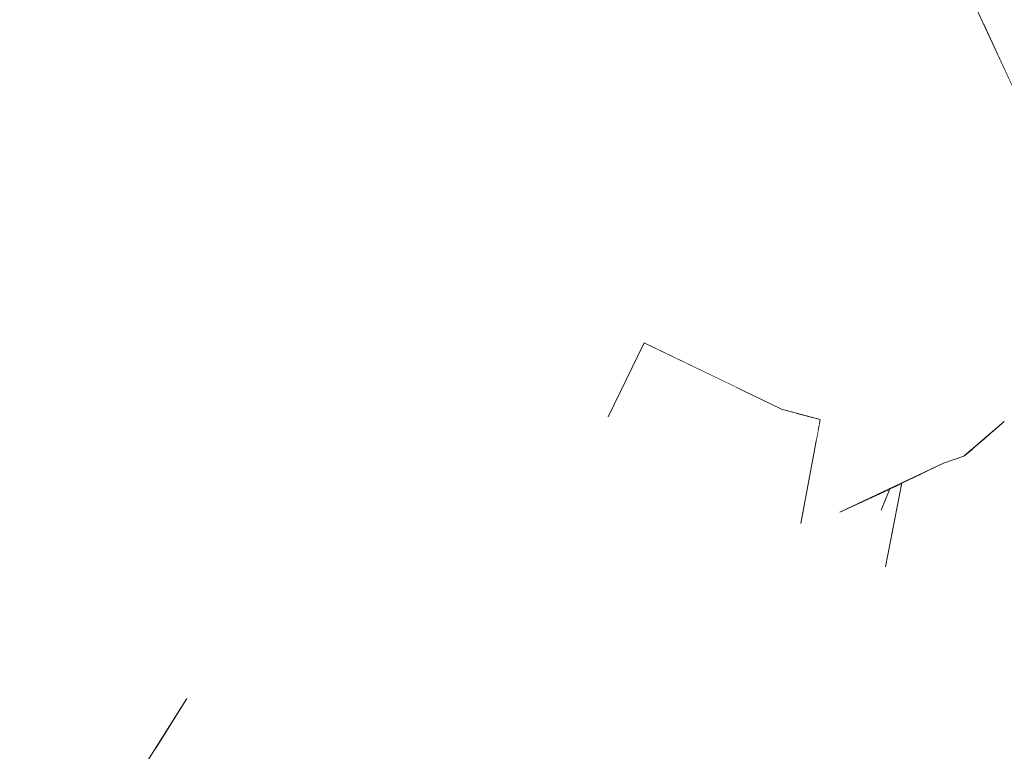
# Model space of a CAD drawing. Header units: millimetres. Extents: x 90539 to 127778, y -34922 to 14506.
# Tile 145 of 256: x 111012 to 111059, y 1163 to 1198. Entities that reach past the tile are written whole.
import ezdxf

# ---------------------------------------------------------------- set-up
doc = ezdxf.new("R2010")
doc.units = ezdxf.units.MM
doc.header["$MEASUREMENT"] = 0
doc.linetypes.add('Wipeout_Contour', pattern=[1000, 0, -1000])
for name, color, linetype in [('Nowe_A-Niepełnosprawni', 7, 'Continuous'), ('Nowe_A-Wymiary-Zewnętrzne', 7, 'Continuous'), ('Nowe_A-Ściany-Działowe', 7, 'Continuous')]:
    doc.layers.add(name, color=color, linetype=linetype)
doc.layers.add('Nowe_A-Niepełnosprawni_Nr_pióra__4', color=7, linetype='Continuous', lineweight=13)
doc.layers.add('Nowe_A-Wymiary-Zewnętrzne_Nr_pióra__46', color=5, linetype='Continuous', lineweight=15)
doc.layers.add('Nowe_A-Wymiary-Zewnętrzne_Nr_pióra__45', color=7, linetype='Continuous', lineweight=15, true_color=0x40a5ff)
doc.layers.add('Nowe_A-Wymiary-Zewnętrzne_Nr_pióra__85', color=7, linetype='Continuous', lineweight=13, true_color=0x80c2ff)
doc.styles.add('STYL_AUTOMATYCZNY_2', font='arial.ttf')
doc.dimstyles.new('STYL_AUTOMATYCZNY__1', dxfattribs={"dimtxt": 125, "dimasz": 47.5, "dimexe": 0.18, "dimexo": 20, "dimgap": 0, "dimtad": 1, "dimdec": 1, "dimlfac": 0.1, "dimzin": 0, "dimdsep": 46, "dimtxsty": 'STYL_AUTOMATYCZNY_2', "dimblk": 'ARROWHEAD_11', "dimblk1": 'ARROWHEAD_11', "dimblk2": 'ARROWHEAD_11', "dimcen": 0.09, "dimclrd": 256, "dimclre": 256, "dimclrt": 5, "dimadec": 1, "dimazin": 0, "dimtfac": 1, "dimtdec": 4, "dimtmove": 0, "dimatfit": 3, "dimfxl": 0, "dimtolj": 1, "dimtzin": 0, "dimarcsym": 0})

# ---------------------------------------------------------------- blocks, each defined once
blk = doc.blocks.new('ElemPrzekroju_23')
at = {"color": 254, "linetype": 'Wipeout_Contour', "lineweight": 0, "ltscale": 333145.52398}
blk.add_wipeout([(111050.706, 1193.05), (111037.532, 1206.73), (111037.433, 1192.12)], dxfattribs=at).dxf.layer = 'Nowe_A-Niepełnosprawni'
at = {"color": 254, "linetype": 'Wipeout_Contour', "lineweight": 0, "ltscale": 333099.589841}
blk.add_wipeout([(111032.427, 1205.82), (111016.687, 1198.23), (111031.501, 1192.48)], dxfattribs=at).dxf.layer = 'Nowe_A-Niepełnosprawni'
at = {"color": 254, "linetype": 'Wipeout_Contour', "lineweight": 0, "ltscale": 333204.528115}
blk.add_wipeout([(111066.283, 1200.42), (111058.47, 1198.035), (111060.112, 1194.486)], dxfattribs=at).dxf.layer = 'Nowe_A-Niepełnosprawni'
at = {"color": 254, "linetype": 'Wipeout_Contour', "lineweight": 0, "ltscale": 333160.406596}
blk.add_wipeout([(111043.479, 1186.62), (111049.68, 1180.22), (111048.62, 1186.6)], dxfattribs=at).dxf.layer = 'Nowe_A-Niepełnosprawni'
at = {"color": 254, "linetype": 'Wipeout_Contour', "lineweight": 0, "ltscale": 333199.338541}
blk.add_wipeout([(111058.215, 1185.55), (111060.909, 1180.48), (111061.581, 1185.49)], dxfattribs=at).dxf.layer = 'Nowe_A-Niepełnosprawni'
at = {"color": 254, "linetype": 'Wipeout_Contour', "lineweight": 0, "ltscale": 333073.430821}
blk.add_wipeout([(111008.852, 1167.92), (111019.805, 1165.29), (111026.339, 1183.32)], dxfattribs=at).dxf.layer = 'Nowe_A-Niepełnosprawni'
at = {"color": 254, "linetype": 'Wipeout_Contour', "lineweight": 0, "ltscale": 333120.912684}
blk.add_wipeout([(111034.52, 1183.16), (111027.541, 1162.72), (111040.248, 1178.96)], dxfattribs=at).dxf.layer = 'Nowe_A-Niepełnosprawni'
at = {"color": 254, "linetype": 'Wipeout_Contour', "lineweight": 0, "ltscale": 333163.143871}
blk.add_wipeout([(111044.83, 1177.86), (111049.61, 1173.78), (111050.367, 1177.844)], dxfattribs=at).dxf.layer = 'Nowe_A-Niepełnosprawni'
at = {"color": 254, "linetype": 'Wipeout_Contour', "lineweight": 0, "ltscale": 444246.107054}
blk.add_wipeout([(111054.513, 1175.744), (111053.718, 1171.67), (111057.551, 1160.89), (111055.219, 1176.078)], dxfattribs=at).dxf.layer = 'Nowe_A-Niepełnosprawni'
at = {"color": 254, "linetype": 'Wipeout_Contour', "lineweight": 0, "ltscale": 333153.366126}
blk.add_wipeout([(111041.11, 1162.27), (111047.432, 1161.89), (111046.937, 1168.97)], dxfattribs=at).dxf.layer = 'Nowe_A-Niepełnosprawni'
at = {"color": 254, "linetype": 'Wipeout_Contour', "lineweight": 0, "ltscale": 555328.164753}
blk.add_wipeout([(111055.989, 1204.581), (111057.756, 1199.58), (111058.47, 1198.035), (111066.283, 1200.42), (111056.073, 1207)], dxfattribs=at).dxf.layer = 'Nowe_A-Niepełnosprawni'
at = {"color": 254, "linetype": 'Wipeout_Contour', "lineweight": 0, "ltscale": 333119.794977}
blk.add_wipeout([(111032.427, 1205.82), (111031.501, 1192.48), (111036.168, 1196.75)], dxfattribs=at).dxf.layer = 'Nowe_A-Niepełnosprawni'
at = {"color": 254, "linetype": 'Wipeout_Contour', "lineweight": 0, "ltscale": 333156.164524}
blk.add_wipeout([(111050.706, 1193.05), (111040.559, 1188.9), (111045.77, 1189.77)], dxfattribs=at).dxf.layer = 'Nowe_A-Niepełnosprawni'
at = {"color": 254, "linetype": 'Wipeout_Contour', "lineweight": 0, "ltscale": 333135.110779}
blk.add_wipeout([(111040.248, 1178.96), (111041.768, 1182.76), (111034.52, 1183.16)], dxfattribs=at).dxf.layer = 'Nowe_A-Niepełnosprawni'
at = {"color": 254, "linetype": 'Wipeout_Contour', "lineweight": 0, "ltscale": 333023.836711}
blk.add_wipeout([(111014.247, 1180.69), (110990.199, 1165.83), (111000.749, 1171.42)], dxfattribs=at).dxf.layer = 'Nowe_A-Niepełnosprawni'
at = {"color": 254, "linetype": 'Wipeout_Contour', "lineweight": 0, "ltscale": 333186.085593}
blk.add_wipeout([(111051.505, 1174.32), (111056.532, 1176.7), (111059.481, 1178.72)], dxfattribs=at).dxf.layer = 'Nowe_A-Niepełnosprawni'
at = {"color": 254, "linetype": 'Wipeout_Contour', "lineweight": 0, "ltscale": 333185.273835}
blk.add_wipeout([(111055.705, 1161.65), (111057.551, 1160.89), (111053.718, 1171.67)], dxfattribs=at).dxf.layer = 'Nowe_A-Niepełnosprawni'
at = {"color": 254, "linetype": 'Wipeout_Contour', "lineweight": 0, "ltscale": 333167.729292}
blk.add_wipeout([(111051.165, 1159.47), (111051.66, 1168.88), (111046.937, 1168.97)], dxfattribs=at).dxf.layer = 'Nowe_A-Niepełnosprawni'
at = {"color": 254, "linetype": 'Wipeout_Contour', "lineweight": 0, "ltscale": 444121.708427}
blk.add_wipeout([(111018.055, 1162.525), (111033.198, 1158.06), (111027.541, 1162.72), (111018.24, 1162.817)], dxfattribs=at).dxf.layer = 'Nowe_A-Niepełnosprawni'
at = {"color": 254, "linetype": 'Wipeout_Contour', "lineweight": 0, "ltscale": 333088.498515}
blk.add_wipeout([(111033.495, 1186.31), (111016.687, 1198.23), (111018.787, 1187.93)], dxfattribs=at).dxf.layer = 'Nowe_A-Niepełnosprawni'
at = {"color": 254, "linetype": 'Wipeout_Contour', "lineweight": 0, "ltscale": 333148.13758}
blk.add_wipeout([(111037.433, 1192.12), (111040.559, 1188.9), (111050.706, 1193.05)], dxfattribs=at).dxf.layer = 'Nowe_A-Niepełnosprawni'
at = {"color": 254, "linetype": 'Wipeout_Contour', "lineweight": 0, "ltscale": 333099.450017}
blk.add_wipeout([(111019.805, 1165.29), (111034.52, 1183.16), (111026.339, 1183.32)], dxfattribs=at).dxf.layer = 'Nowe_A-Niepełnosprawni'
at = {"color": 254, "linetype": 'Wipeout_Contour', "lineweight": 0, "ltscale": 333142.508785}
blk.add_wipeout([(111040.248, 1178.96), (111042.001, 1182.55), (111041.768, 1182.76)], dxfattribs=at).dxf.layer = 'Nowe_A-Niepełnosprawni'
at = {"color": 254, "linetype": 'Wipeout_Contour', "lineweight": 0, "ltscale": 333178.965942}
blk.add_wipeout([(111055.535, 1178.82), (111055.408, 1182.36), (111049.68, 1180.22)], dxfattribs=at).dxf.layer = 'Nowe_A-Niepełnosprawni'
at = {"color": 254, "linetype": 'Wipeout_Contour', "lineweight": 0, "ltscale": 444255.08398}
blk.add_wipeout([(111055.447, 1176.186), (111058.293, 1162.77), (111059.962, 1170.35), (111056.532, 1176.7)], dxfattribs=at).dxf.layer = 'Nowe_A-Niepełnosprawni'
at = {"color": 254, "linetype": 'Wipeout_Contour', "lineweight": 0, "ltscale": 333125.452381}
blk.add_wipeout([(111037.532, 1206.73), (111032.427, 1205.82), (111036.168, 1196.75)], dxfattribs=at).dxf.layer = 'Nowe_A-Niepełnosprawni'
at = {"color": 254, "linetype": 'Wipeout_Contour', "lineweight": 0, "ltscale": 333061.738953}
blk.add_wipeout([(111008.449, 1185.55), (111018.787, 1187.93), (111015.605, 1192.63)], dxfattribs=at).dxf.layer = 'Nowe_A-Niepełnosprawni'
at = {"color": 254, "linetype": 'Wipeout_Contour', "lineweight": 0, "ltscale": 333132.118386}
blk.add_wipeout([(111037.433, 1192.12), (111034.944, 1189.04), (111040.559, 1188.9)], dxfattribs=at).dxf.layer = 'Nowe_A-Niepełnosprawni'
at = {"color": 254, "linetype": 'Wipeout_Contour', "lineweight": 0, "ltscale": 777471.014341}
blk.add_wipeout([(111059.481, 1178.72), (111058.55, 1177.926), (111059.962, 1170.35), (111064.657, 1186.37), (111062.431, 1184.743), (111061.616, 1180.67), (111059.659, 1178.939)], dxfattribs=at).dxf.layer = 'Nowe_A-Niepełnosprawni'
at = {"color": 254, "linetype": 'Wipeout_Contour', "lineweight": 0, "ltscale": 333132.035764}
blk.add_wipeout([(111034.52, 1183.16), (111041.768, 1182.76), (111036.62, 1184.5)], dxfattribs=at).dxf.layer = 'Nowe_A-Niepełnosprawni'
at = {"color": 254, "linetype": 'Wipeout_Contour', "lineweight": 0, "ltscale": 333173.750603}
blk.add_wipeout([(111048.669, 1179.33), (111050.55, 1178.83), (111055.535, 1178.82)], dxfattribs=at).dxf.layer = 'Nowe_A-Niepełnosprawni'
at = {"color": 254, "linetype": 'Wipeout_Contour', "lineweight": 0, "ltscale": 333129.216029}
blk.add_wipeout([(111042.638, 1169.64), (111027.541, 1162.72), (111041.11, 1162.27)], dxfattribs=at).dxf.layer = 'Nowe_A-Niepełnosprawni'
at = {"color": 254, "linetype": 'Wipeout_Contour', "lineweight": 0, "ltscale": 333178.638646}
blk.add_wipeout([(111055.705, 1161.65), (111051.66, 1168.88), (111052.742, 1161.79)], dxfattribs=at).dxf.layer = 'Nowe_A-Niepełnosprawni'
at = {"color": 254, "linetype": 'Wipeout_Contour', "lineweight": 0, "ltscale": 333061.492058}
blk.add_wipeout([(111019.805, 1165.29), (111008.852, 1167.92), (111014.566, 1157.01)], dxfattribs=at).dxf.layer = 'Nowe_A-Niepełnosprawni'
at = {"color": 254, "linetype": 'Wipeout_Contour', "lineweight": 0, "ltscale": 333192.633921}
blk.add_wipeout([(111055.648, 1193.06), (111058.215, 1185.55), (111059.799, 1188.13)], dxfattribs=at).dxf.layer = 'Nowe_A-Niepełnosprawni'
at = {"color": 254, "linetype": 'Wipeout_Contour', "lineweight": 0, "ltscale": 333132.616378}
blk.add_wipeout([(111034.944, 1189.04), (111038.091, 1187.28), (111040.559, 1188.9)], dxfattribs=at).dxf.layer = 'Nowe_A-Niepełnosprawni'
at = {"color": 254, "linetype": 'Wipeout_Contour', "lineweight": 0, "ltscale": 333060.622243}
blk.add_wipeout([(111008.852, 1167.92), (111018.787, 1187.93), (111014.247, 1180.69)], dxfattribs=at).dxf.layer = 'Nowe_A-Niepełnosprawni'
at = {"color": 254, "linetype": 'Wipeout_Contour', "lineweight": 0, "ltscale": 333172.722118}
blk.add_wipeout([(111049.61, 1173.78), (111053.591, 1177.74), (111050.55, 1178.83)], dxfattribs=at).dxf.layer = 'Nowe_A-Niepełnosprawni'
at = {"color": 254, "linetype": 'Wipeout_Contour', "lineweight": 0, "ltscale": 333196.386013}
blk.add_wipeout([(111060.916, 1171.91), (111058.293, 1162.77), (111058.399, 1159.31)], dxfattribs=at).dxf.layer = 'Nowe_A-Niepełnosprawni'
at = {"color": 254, "linetype": 'Wipeout_Contour', "lineweight": 0, "ltscale": 333120.096878}
blk.add_wipeout([(111041.075, 1161.27), (111027.541, 1162.72), (111033.198, 1158.06)], dxfattribs=at).dxf.layer = 'Nowe_A-Niepełnosprawni'
at = {"color": 254, "linetype": 'Wipeout_Contour', "lineweight": 0, "ltscale": 333100.508071}
blk.add_wipeout([(111016.687, 1198.23), (111033.495, 1186.31), (111031.501, 1192.48)], dxfattribs=at).dxf.layer = 'Nowe_A-Niepełnosprawni'
at = {"color": 254, "linetype": 'Wipeout_Contour', "lineweight": 0, "ltscale": 333194.862883}
blk.add_wipeout([(111055.648, 1193.06), (111059.799, 1188.13), (111060.577, 1193.48)], dxfattribs=at).dxf.layer = 'Nowe_A-Niepełnosprawni'
at = {"color": 254, "linetype": 'Wipeout_Contour', "lineweight": 0, "ltscale": 333125.367334}
blk.add_wipeout([(111034.52, 1183.16), (111036.62, 1184.5), (111034.944, 1189.04)], dxfattribs=at).dxf.layer = 'Nowe_A-Niepełnosprawni'
at = {"color": 254, "linetype": 'Wipeout_Contour', "lineweight": 0, "ltscale": 333191.88599}
blk.add_wipeout([(111055.535, 1178.82), (111059.481, 1178.72), (111058.215, 1185.55)], dxfattribs=at).dxf.layer = 'Nowe_A-Niepełnosprawni'
at = {"color": 254, "linetype": 'Wipeout_Contour', "lineweight": 0, "ltscale": 333168.68343}
blk.add_wipeout([(111049.324, 1179.156), (111050.491, 1178.51), (111050.55, 1178.83)], dxfattribs=at).dxf.layer = 'Nowe_A-Niepełnosprawni'
at = {"color": 254, "linetype": 'Wipeout_Contour', "lineweight": 0, "ltscale": 333160.038325}
blk.add_wipeout([(111044.83, 1177.86), (111046.937, 1168.97), (111049.61, 1173.78)], dxfattribs=at).dxf.layer = 'Nowe_A-Niepełnosprawni'
at = {"color": 254, "linetype": 'Wipeout_Contour', "lineweight": 0, "ltscale": 333048.898678}
blk.add_wipeout([(111007.042, 1155.21), (111014.566, 1157.01), (111008.852, 1167.92)], dxfattribs=at).dxf.layer = 'Nowe_A-Niepełnosprawni'
at = {"color": 254, "linetype": 'Wipeout_Contour', "lineweight": 0, "ltscale": 333050.989154}
blk.add_wipeout([(111007.007, 1192.92), (111016.687, 1198.23), (111007.438, 1203.78)], dxfattribs=at).dxf.layer = 'Nowe_A-Niepełnosprawni'
at = {"color": 254, "linetype": 'Wipeout_Contour', "lineweight": 0, "ltscale": 333174.338734}
blk.add_wipeout([(111048.62, 1186.6), (111055.648, 1193.06), (111050.706, 1193.05)], dxfattribs=at).dxf.layer = 'Nowe_A-Niepełnosprawni'
at = {"color": 254, "linetype": 'Wipeout_Contour', "lineweight": 0, "ltscale": 333145.992651}
blk.add_wipeout([(111041.998, 1182.544), (111040.248, 1178.96), (111044.83, 1177.86)], dxfattribs=at).dxf.layer = 'Nowe_A-Niepełnosprawni'
at = {"color": 254, "linetype": 'Wipeout_Contour', "lineweight": 0, "ltscale": 333042.348439}
blk.add_wipeout([(111008.852, 1167.92), (111014.247, 1180.69), (111000.749, 1171.42)], dxfattribs=at).dxf.layer = 'Nowe_A-Niepełnosprawni'
at = {"color": 254, "linetype": 'Wipeout_Contour', "lineweight": 0, "ltscale": 333185.240732}
blk.add_wipeout([(111055.535, 1178.82), (111051.505, 1174.32), (111059.481, 1178.72)], dxfattribs=at).dxf.layer = 'Nowe_A-Niepełnosprawni'
at = {"color": 254, "linetype": 'Wipeout_Contour', "lineweight": 0, "ltscale": 333070.465864}
blk.add_wipeout([(111015.605, 1192.63), (111018.787, 1187.93), (111016.687, 1198.23)], dxfattribs=at).dxf.layer = 'Nowe_A-Niepełnosprawni'
at = {"color": 254, "linetype": 'Wipeout_Contour', "lineweight": 0, "ltscale": 333142.145617}
blk.add_wipeout([(111038.091, 1187.28), (111041.768, 1182.76), (111043.479, 1186.62)], dxfattribs=at).dxf.layer = 'Nowe_A-Niepełnosprawni'
at = {"color": 254, "linetype": 'Wipeout_Contour', "lineweight": 0, "ltscale": 333172.925347}
blk.add_wipeout([(111049.68, 1180.22), (111055.351, 1184.65), (111048.62, 1186.6)], dxfattribs=at).dxf.layer = 'Nowe_A-Niepełnosprawni'
at = {"color": 254, "linetype": 'Wipeout_Contour', "lineweight": 0, "ltscale": 666386.129552}
blk.add_wipeout([(111056.537, 1176.702), (111059.962, 1170.35), (111058.55, 1177.926), (111057.962, 1177.425), (111057.904, 1177.36), (111057.522, 1177.05)], dxfattribs=at).dxf.layer = 'Nowe_A-Niepełnosprawni'
at = {"color": 254, "linetype": 'Wipeout_Contour', "lineweight": 0, "ltscale": 333175.66099}
blk.add_wipeout([(111051.66, 1168.88), (111053.499, 1174.43), (111051.505, 1174.32)], dxfattribs=at).dxf.layer = 'Nowe_A-Niepełnosprawni'
at = {"color": 254, "linetype": 'Wipeout_Contour', "lineweight": 0, "ltscale": 333178.225096}
blk.add_wipeout([(111055.351, 1184.65), (111055.648, 1193.06), (111048.62, 1186.6)], dxfattribs=at).dxf.layer = 'Nowe_A-Niepełnosprawni'
at = {"color": 254, "linetype": 'Wipeout_Contour', "lineweight": 0, "ltscale": 333191.743103}
blk.add_wipeout([(111057.522, 1177.05), (111057.904, 1177.36), (111057.962, 1177.425)], dxfattribs=at).dxf.layer = 'Nowe_A-Niepełnosprawni'
at = {"color": 254, "linetype": 'Wipeout_Contour', "lineweight": 0, "ltscale": 444240.859671}
blk.add_wipeout([(111053.925, 1175.466), (111053.499, 1174.43), (111053.718, 1171.67), (111054.513, 1175.744)], dxfattribs=at).dxf.layer = 'Nowe_A-Niepełnosprawni'
at = {"color": 254, "linetype": 'Wipeout_Contour', "lineweight": 0, "ltscale": 333166.643178}
blk.add_wipeout([(111051.66, 1168.88), (111049.61, 1173.78), (111046.937, 1168.97)], dxfattribs=at).dxf.layer = 'Nowe_A-Niepełnosprawni'
at = {"color": 254, "linetype": 'Wipeout_Contour', "lineweight": 0, "ltscale": 333155.465705}
blk.add_wipeout([(111037.532, 1206.73), (111050.706, 1193.05), (111048.033, 1203.68)], dxfattribs=at).dxf.layer = 'Nowe_A-Niepełnosprawni'
at = {"color": 254, "linetype": 'Wipeout_Contour', "lineweight": 0, "ltscale": 333188.491254}
blk.add_wipeout([(111055.535, 1178.82), (111058.215, 1185.55), (111055.408, 1182.36)], dxfattribs=at).dxf.layer = 'Nowe_A-Niepełnosprawni'
at = {"color": 254, "linetype": 'Wipeout_Contour', "lineweight": 0, "ltscale": 333150.491167}
blk.add_wipeout([(111040.248, 1178.96), (111046.937, 1168.97), (111044.83, 1177.86)], dxfattribs=at).dxf.layer = 'Nowe_A-Niepełnosprawni'
at = {"color": 254, "linetype": 'Wipeout_Contour', "lineweight": 0, "ltscale": 333130.109305}
blk.add_wipeout([(111036.168, 1196.75), (111037.433, 1192.12), (111037.532, 1206.73)], dxfattribs=at).dxf.layer = 'Nowe_A-Niepełnosprawni'
at = {"color": 254, "linetype": 'Wipeout_Contour', "lineweight": 0, "ltscale": 333175.42794}
blk.add_wipeout([(111055.648, 1193.06), (111049.44, 1203.96), (111050.706, 1193.05)], dxfattribs=at).dxf.layer = 'Nowe_A-Niepełnosprawni'
at = {"color": 254, "linetype": 'Wipeout_Contour', "lineweight": 0, "ltscale": 333128.590281}
blk.add_wipeout([(111040.248, 1178.96), (111027.541, 1162.72), (111042.638, 1169.64)], dxfattribs=at).dxf.layer = 'Nowe_A-Niepełnosprawni'
at = {"color": 254, "linetype": 'Wipeout_Contour', "lineweight": 0, "ltscale": 333164.198071}
blk.add_wipeout([(111047.432, 1161.89), (111051.165, 1159.47), (111046.937, 1168.97)], dxfattribs=at).dxf.layer = 'Nowe_A-Niepełnosprawni'
at = {"color": 254, "linetype": 'Wipeout_Contour', "lineweight": 0, "ltscale": 333192.131021}
blk.add_wipeout([(111057.756, 1199.58), (111054.46, 1199.78), (111060.577, 1193.48)], dxfattribs=at).dxf.layer = 'Nowe_A-Niepełnosprawni'
at = {"color": 254, "linetype": 'Wipeout_Contour', "lineweight": 0, "ltscale": 333188.661432}
blk.add_wipeout([(111055.648, 1193.06), (111055.351, 1184.65), (111058.215, 1185.55)], dxfattribs=at).dxf.layer = 'Nowe_A-Niepełnosprawni'
at = {"color": 254, "linetype": 'Wipeout_Contour', "lineweight": 0, "ltscale": 333100.343538}
blk.add_wipeout([(111034.52, 1183.16), (111019.805, 1165.29), (111027.541, 1162.72)], dxfattribs=at).dxf.layer = 'Nowe_A-Niepełnosprawni'
at = {"color": 254, "linetype": 'Wipeout_Contour', "lineweight": 0, "ltscale": 333151.973117}
blk.add_wipeout([(111041.998, 1182.544), (111044.83, 1177.86), (111046.462, 1180.396)], dxfattribs=at).dxf.layer = 'Nowe_A-Niepełnosprawni'
at = {"color": 254, "linetype": 'Wipeout_Contour', "lineweight": 0, "ltscale": 333178.656855}
blk.add_wipeout([(111054.46, 1199.78), (111049.44, 1203.96), (111055.648, 1193.06)], dxfattribs=at).dxf.layer = 'Nowe_A-Niepełnosprawni'
at = {"color": 254, "linetype": 'Wipeout_Contour', "lineweight": 0, "ltscale": 333072.717403}
blk.add_wipeout([(111026.339, 1183.32), (111018.787, 1187.93), (111008.852, 1167.92)], dxfattribs=at).dxf.layer = 'Nowe_A-Niepełnosprawni'
at = {"color": 254, "linetype": 'Wipeout_Contour', "lineweight": 0, "ltscale": 333197.4893}
blk.add_wipeout([(111058.215, 1185.55), (111059.481, 1178.72), (111060.909, 1180.48)], dxfattribs=at).dxf.layer = 'Nowe_A-Niepełnosprawni'
at = {"color": 254, "linetype": 'Wipeout_Contour', "lineweight": 0, "ltscale": 666327.017193}
blk.add_wipeout([(111044.83, 1177.86), (111050.454, 1178.312), (111050.491, 1178.51), (111049.324, 1179.156), (111048.669, 1179.33), (111046.462, 1180.396)], dxfattribs=at).dxf.layer = 'Nowe_A-Niepełnosprawni'
at = {"color": 254, "linetype": 'Wipeout_Contour', "lineweight": 0, "ltscale": 333084.206447}
blk.add_wipeout([(111019.805, 1165.29), (111018.24, 1162.817), (111027.541, 1162.72)], dxfattribs=at).dxf.layer = 'Nowe_A-Niepełnosprawni'
at = {"layer": 'Nowe_A-Niepełnosprawni_Nr_pióra__4', "color": 7, "linetype": 'Continuous', "lineweight": 13}
blk.add_line((111019.805, 1165.29), (111014.566, 1157.01), dxfattribs=at)
at = {"color": 254, "linetype": 'Wipeout_Contour', "lineweight": 0, "ltscale": 333190.288464}
blk.add_wipeout([(111054.46, 1199.78), (111055.648, 1193.06), (111060.577, 1193.48)], dxfattribs=at).dxf.layer = 'Nowe_A-Niepełnosprawni'
at = {"color": 254, "linetype": 'Wipeout_Contour', "lineweight": 0, "ltscale": 333097.607095}
blk.add_wipeout([(111033.495, 1186.31), (111018.787, 1187.93), (111026.339, 1183.32)], dxfattribs=at).dxf.layer = 'Nowe_A-Niepełnosprawni'
at = {"color": 254, "linetype": 'Wipeout_Contour', "lineweight": 0, "ltscale": 333198.629537}
blk.add_wipeout([(111058.215, 1185.55), (111061.581, 1185.49), (111059.799, 1188.13)], dxfattribs=at).dxf.layer = 'Nowe_A-Niepełnosprawni'
at = {"color": 254, "linetype": 'Wipeout_Contour', "lineweight": 0, "ltscale": 333154.120425}
blk.add_wipeout([(111043.479, 1186.62), (111041.768, 1182.76), (111049.68, 1180.22)], dxfattribs=at).dxf.layer = 'Nowe_A-Niepełnosprawni'
at = {"color": 254, "linetype": 'Wipeout_Contour', "lineweight": 0, "ltscale": 333031.370473}
blk.add_wipeout([(111008.449, 1185.55), (110990.199, 1165.83), (111014.247, 1180.69)], dxfattribs=at).dxf.layer = 'Nowe_A-Niepełnosprawni'
at = {"color": 254, "linetype": 'Wipeout_Contour', "lineweight": 0, "ltscale": 333148.531355}
blk.add_wipeout([(111040.248, 1178.96), (111042.638, 1169.64), (111046.937, 1168.97)], dxfattribs=at).dxf.layer = 'Nowe_A-Niepełnosprawni'
at = {"color": 254, "linetype": 'Wipeout_Contour', "lineweight": 0, "ltscale": 333192.422313}
blk.add_wipeout([(111056.532, 1176.7), (111057.522, 1177.05), (111059.481, 1178.72)], dxfattribs=at).dxf.layer = 'Nowe_A-Niepełnosprawni'
at = {"color": 254, "linetype": 'Wipeout_Contour', "lineweight": 0, "ltscale": 333173.382248}
blk.add_wipeout([(111049.61, 1173.78), (111051.505, 1174.32), (111053.591, 1177.74)], dxfattribs=at).dxf.layer = 'Nowe_A-Niepełnosprawni'
at = {"layer": 'Nowe_A-Niepełnosprawni_Nr_pióra__4', "color": 7, "linetype": 'Continuous', "lineweight": 13}
for p, q in [((111060.577, 1193.48), (111057.756, 1199.58)), ((111059.481, 1178.72), (111057.522, 1177.05)), ((111057.522, 1177.05), (111057.904, 1177.36)), ((111057.962, 1177.425), (111057.904, 1177.36)), ((111057.522, 1177.05), (111056.532, 1176.7))]:
    blk.add_line(p, q, dxfattribs=at)
at = {"color": 254, "linetype": 'Wipeout_Contour', "lineweight": 0, "ltscale": 333148.828138}
blk.add_wipeout([(111040.559, 1188.9), (111043.479, 1186.62), (111045.77, 1189.77)], dxfattribs=at).dxf.layer = 'Nowe_A-Niepełnosprawni'
at = {"color": 254, "linetype": 'Wipeout_Contour', "lineweight": 0, "ltscale": 333060.388664}
blk.add_wipeout([(111008.449, 1185.55), (111014.247, 1180.69), (111018.787, 1187.93)], dxfattribs=at).dxf.layer = 'Nowe_A-Niepełnosprawni'
at = {"color": 254, "linetype": 'Wipeout_Contour', "lineweight": 0, "ltscale": 333112.92081}
blk.add_wipeout([(111033.495, 1186.31), (111026.339, 1183.32), (111034.52, 1183.16)], dxfattribs=at).dxf.layer = 'Nowe_A-Niepełnosprawni'
at = {"color": 254, "linetype": 'Wipeout_Contour', "lineweight": 0, "ltscale": 333151.766896}
blk.add_wipeout([(111041.768, 1182.76), (111042.001, 1182.55), (111048.669, 1179.33)], dxfattribs=at).dxf.layer = 'Nowe_A-Niepełnosprawni'
at = {"color": 254, "linetype": 'Wipeout_Contour', "lineweight": 0, "ltscale": 333170.918333}
blk.add_wipeout([(111049.61, 1173.78), (111051.66, 1168.88), (111051.505, 1174.32)], dxfattribs=at).dxf.layer = 'Nowe_A-Niepełnosprawni'
at = {"color": 254, "linetype": 'Wipeout_Contour', "lineweight": 0, "ltscale": 333149.322068}
blk.add_wipeout([(111046.937, 1168.97), (111042.638, 1169.64), (111041.11, 1162.27)], dxfattribs=at).dxf.layer = 'Nowe_A-Niepełnosprawni'
at = {"color": 254, "linetype": 'Wipeout_Contour', "lineweight": 0, "ltscale": 333050.543836}
blk.add_wipeout([(111008.449, 1185.55), (111015.605, 1192.63), (111007.007, 1192.92)], dxfattribs=at).dxf.layer = 'Nowe_A-Niepełnosprawni'
at = {"color": 254, "linetype": 'Wipeout_Contour', "lineweight": 0, "ltscale": 333121.759442}
blk.add_wipeout([(111033.495, 1186.31), (111034.52, 1183.16), (111034.944, 1189.04)], dxfattribs=at).dxf.layer = 'Nowe_A-Niepełnosprawni'
at = {"color": 254, "linetype": 'Wipeout_Contour', "lineweight": 0, "ltscale": 333141.220472}
blk.add_wipeout([(111040.559, 1188.9), (111038.091, 1187.28), (111043.479, 1186.62)], dxfattribs=at).dxf.layer = 'Nowe_A-Niepełnosprawni'
at = {"color": 254, "linetype": 'Wipeout_Contour', "lineweight": 0, "ltscale": 333158.57528}
blk.add_wipeout([(111048.669, 1179.33), (111049.68, 1180.22), (111041.768, 1182.76)], dxfattribs=at).dxf.layer = 'Nowe_A-Niepełnosprawni'
at = {"color": 254, "linetype": 'Wipeout_Contour', "lineweight": 0, "ltscale": 333179.484311}
blk.add_wipeout([(111051.66, 1168.88), (111055.705, 1161.65), (111053.718, 1171.67)], dxfattribs=at).dxf.layer = 'Nowe_A-Niepełnosprawni'
at = {"color": 254, "linetype": 'Wipeout_Contour', "lineweight": 0, "ltscale": 333058.187095}
blk.add_wipeout([(111007.007, 1192.92), (111015.605, 1192.63), (111016.687, 1198.23)], dxfattribs=at).dxf.layer = 'Nowe_A-Niepełnosprawni'
at = {"color": 254, "linetype": 'Wipeout_Contour', "lineweight": 0, "ltscale": 333156.971124}
blk.add_wipeout([(111043.479, 1186.62), (111048.62, 1186.6), (111045.77, 1189.77)], dxfattribs=at).dxf.layer = 'Nowe_A-Niepełnosprawni'
at = {"color": 254, "linetype": 'Wipeout_Contour', "lineweight": 0, "ltscale": 333135.656111}
blk.add_wipeout([(111036.62, 1184.5), (111041.768, 1182.76), (111038.091, 1187.28)], dxfattribs=at).dxf.layer = 'Nowe_A-Niepełnosprawni'
at = {"color": 254, "linetype": 'Wipeout_Contour', "lineweight": 0, "ltscale": 333173.025996}
blk.add_wipeout([(111049.68, 1180.22), (111048.669, 1179.33), (111055.535, 1178.82)], dxfattribs=at).dxf.layer = 'Nowe_A-Niepełnosprawni'
at = {"color": 254, "linetype": 'Wipeout_Contour', "lineweight": 0, "ltscale": 444251.287073}
blk.add_wipeout([(111055.219, 1176.078), (111057.551, 1160.89), (111058.293, 1162.77), (111055.447, 1176.186)], dxfattribs=at).dxf.layer = 'Nowe_A-Niepełnosprawni'
at = {"color": 254, "linetype": 'Wipeout_Contour', "lineweight": 0, "ltscale": 333177.025672}
blk.add_wipeout([(111051.66, 1168.88), (111053.718, 1171.67), (111053.499, 1174.43)], dxfattribs=at).dxf.layer = 'Nowe_A-Niepełnosprawni'
at = {"layer": 'Nowe_A-Niepełnosprawni_Nr_pióra__4', "color": 7, "linetype": 'Continuous', "lineweight": 13}
for p in [(111040.248, 1178.96), (111048.669, 1179.33)]:
    blk.add_line(p, (111042.001, 1182.55), dxfattribs=at)
at = {"color": 254, "linetype": 'Wipeout_Contour', "lineweight": 0, "ltscale": 333164.139726}
blk.add_wipeout([(111048.62, 1186.6), (111050.706, 1193.05), (111045.77, 1189.77)], dxfattribs=at).dxf.layer = 'Nowe_A-Niepełnosprawni'
at = {"color": 254, "linetype": 'Wipeout_Contour', "lineweight": 0, "ltscale": 333128.655559}
blk.add_wipeout([(111038.091, 1187.28), (111034.944, 1189.04), (111036.62, 1184.5)], dxfattribs=at).dxf.layer = 'Nowe_A-Niepełnosprawni'
at = {"color": 254, "linetype": 'Wipeout_Contour', "lineweight": 0, "ltscale": 333178.833205}
blk.add_wipeout([(111055.408, 1182.36), (111055.351, 1184.65), (111049.68, 1180.22)], dxfattribs=at).dxf.layer = 'Nowe_A-Niepełnosprawni'
at = {"color": 254, "linetype": 'Wipeout_Contour', "lineweight": 0, "ltscale": 333178.329256}
blk.add_wipeout([(111055.535, 1178.82), (111050.55, 1178.83), (111053.591, 1177.74)], dxfattribs=at).dxf.layer = 'Nowe_A-Niepełnosprawni'
at = {"color": 254, "linetype": 'Wipeout_Contour', "lineweight": 0, "ltscale": 333177.239526}
blk.add_wipeout([(111051.505, 1174.32), (111053.499, 1174.43), (111053.925, 1175.466)], dxfattribs=at).dxf.layer = 'Nowe_A-Niepełnosprawni'
at = {"color": 254, "linetype": 'Wipeout_Contour', "lineweight": 0, "ltscale": 333197.474599}
blk.add_wipeout([(111060.916, 1171.91), (111059.962, 1170.35), (111058.293, 1162.77)], dxfattribs=at).dxf.layer = 'Nowe_A-Niepełnosprawni'
at = {"color": 254, "linetype": 'Wipeout_Contour', "lineweight": 0, "ltscale": 333174.032452}
blk.add_wipeout([(111051.66, 1168.88), (111051.165, 1159.47), (111052.742, 1161.79)], dxfattribs=at).dxf.layer = 'Nowe_A-Niepełnosprawni'
at = {"layer": 'Nowe_A-Niepełnosprawni_Nr_pióra__4', "color": 7, "linetype": 'Continuous', "lineweight": 13}
blk.add_line((111048.669, 1179.33), (111050.55, 1178.83), dxfattribs=at)
at = {"color": 254, "linetype": 'Wipeout_Contour', "lineweight": 0, "ltscale": 333167.61538}
blk.add_wipeout([(111048.033, 1203.68), (111050.706, 1193.05), (111049.44, 1203.96)], dxfattribs=at).dxf.layer = 'Nowe_A-Niepełnosprawni'
at = {"color": 254, "linetype": 'Wipeout_Contour', "lineweight": 0, "ltscale": 333127.767484}
blk.add_wipeout([(111037.433, 1192.12), (111036.168, 1196.75), (111034.944, 1189.04)], dxfattribs=at).dxf.layer = 'Nowe_A-Niepełnosprawni'
at = {"color": 254, "linetype": 'Wipeout_Contour', "lineweight": 0, "ltscale": 333188.397089}
blk.add_wipeout([(111058.215, 1185.55), (111055.351, 1184.65), (111055.408, 1182.36)], dxfattribs=at).dxf.layer = 'Nowe_A-Niepełnosprawni'
at = {"color": 254, "linetype": 'Wipeout_Contour', "lineweight": 0, "ltscale": 333179.325935}
blk.add_wipeout([(111053.591, 1177.74), (111051.505, 1174.32), (111055.535, 1178.82)], dxfattribs=at).dxf.layer = 'Nowe_A-Niepełnosprawni'
at = {"color": 254, "linetype": 'Wipeout_Contour', "lineweight": 0, "ltscale": 333163.904544}
blk.add_wipeout([(111044.83, 1177.86), (111050.367, 1177.844), (111050.454, 1178.312)], dxfattribs=at).dxf.layer = 'Nowe_A-Niepełnosprawni'
at = {"color": 254, "linetype": 'Wipeout_Contour', "lineweight": 0, "ltscale": 333196.952738}
blk.add_wipeout([(111060.916, 1171.91), (111058.399, 1159.31), (111059.156, 1159.6)], dxfattribs=at).dxf.layer = 'Nowe_A-Niepełnosprawni'
at = {"layer": 'Nowe_A-Niepełnosprawni_Nr_pióra__4', "color": 7, "linetype": 'Continuous', "lineweight": 13}
for p, q in [((111050.55, 1178.83), (111049.61, 1173.78)), ((111051.505, 1174.32), (111056.532, 1176.7)), ((111054.513, 1175.744), (111053.718, 1171.67)), ((111053.499, 1174.43), (111053.925, 1175.466))]:
    blk.add_line(p, q, dxfattribs=at)
at = {"color": 254, "linetype": 'Wipeout_Contour', "lineweight": 0, "ltscale": 333118.967223}
blk.add_wipeout([(111034.944, 1189.04), (111031.501, 1192.48), (111033.495, 1186.31)], dxfattribs=at).dxf.layer = 'Nowe_A-Niepełnosprawni'
at = {"color": 254, "linetype": 'Wipeout_Contour', "lineweight": 0, "ltscale": 333192.100189}
blk.add_wipeout([(111058.293, 1162.77), (111057.551, 1160.89), (111057.579, 1160.84)], dxfattribs=at).dxf.layer = 'Nowe_A-Niepełnosprawni'
at = {"color": 254, "linetype": 'Wipeout_Contour', "lineweight": 0, "ltscale": 333121.593166}
blk.add_wipeout([(111036.168, 1196.75), (111031.501, 1192.48), (111034.944, 1189.04)], dxfattribs=at).dxf.layer = 'Nowe_A-Niepełnosprawni'
at = {"color": 254, "linetype": 'Wipeout_Contour', "lineweight": 0, "ltscale": 333192.103968}
blk.add_wipeout([(111057.579, 1160.84), (111058.399, 1159.31), (111058.293, 1162.77)], dxfattribs=at).dxf.layer = 'Nowe_A-Niepełnosprawni'
blk = doc.blocks.new('ElemPrzekroju_25')
at = {"color": 254, "linetype": 'Wipeout_Contour', "lineweight": 0, "ltscale": 6815411.693442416}
blk.add_wipeout([(109677.596, 2540), (109677.596, 2100), (110477.596, 2100), (110477.596, 519.192), (110503.659, 549.441), (110520.596, 562.244), (110520.596, 2117), (111654.596, 2117), (111654.596, 0), (111973.096, 0), (111973.096, 2.454), (111943.064, 2.454), (111910.439, 86.95), (111909.096, 94.154), (111909.096, 204.5), (111973.096, 204.5), (111973.096, 205.5), (111908.096, 205.5), (111908.096, 228.486), (111870.919, 228.486), (111870.919, 232.26), (111870.919, 232.76), (111870.9, 257.123), (111870.919, 260.302), (111870.919, 477.41), (111870.9, 514.769), (111870.919, 548.644), (111870.919, 566.625), (111870.717, 573.907), (111870.151, 590.349), (111869.582, 605.282), (111868.945, 621.574), (111868.278, 635.364), (111867.533, 651.496), (111866.733, 666.912), (111866.461, 675.528), (111870.873, 676.728), (111870.915, 687.28), (111870.919, 691.976), (111870.919, 692.514), (111908.096, 692.514), (111908.096, 717), (111918.494, 749.19), (111892.431, 753.663), (111890.424, 755.43), (111889.484, 757.69), (111889.61, 759.495), (111889.688, 759.954), (111890.43, 764.326), (111895.669, 795.02), (111896.266, 798.519), (111897.035, 800.848), (111898.427, 802.307), (111900.877, 803.298), (111934.167, 797.718), (111933.999, 797.19), (111947.822, 839.983), (111973.271, 839.983), (111973.271, 840), (112527.596, 840), (112527.596, 2540)], dxfattribs=at).dxf.layer = 'Nowe_A-Ściany-Działowe'
blk = doc.blocks.new('*D748')
at = {"layer": 'Nowe_A-Wymiary-Zewnętrzne_Nr_pióra__45', "linetype": 'Continuous', "lineweight": 15, "true_color": 0x40a5ff}
for points in [[(119375.127, 12845), (119376.079, 12840.216), (119378.788, 12836.161), (119382.844, 12833.452), (119387.627, 12832.5), (119392.411, 12833.452), (119396.466, 12836.161), (119399.176, 12840.216), (119400.127, 12845), (119399.176, 12849.784), (119396.466, 12853.839), (119392.411, 12856.548), (119387.627, 12857.5), (119382.844, 12856.548), (119378.788, 12853.839), (119376.079, 12849.784)], [(119375.127, -450), (119376.079, -454.784), (119378.788, -458.839), (119382.844, -461.548), (119387.627, -462.5), (119392.411, -461.548), (119396.466, -458.839), (119399.176, -454.784), (119400.127, -450), (119399.176, -445.216), (119396.466, -441.161), (119392.411, -438.452), (119387.627, -437.5), (119382.844, -438.452), (119378.788, -441.161), (119376.079, -445.216)]]:
    blk.add_hatch(color=161, dxfattribs=at).paths.add_polyline_path(points)
at = {"layer": 'Nowe_A-Wymiary-Zewnętrzne_Nr_pióra__45', "color": 161, "linetype": 'Continuous', "lineweight": 15, "true_color": 0x40a5ff}
for centre in [(119387.627, 12845), (119387.627, -450)]:
    blk.add_circle(centre, 12.5, dxfattribs=at)
at = {"layer": 'Nowe_A-Wymiary-Zewnętrzne_Nr_pióra__85', "color": 151, "linetype": 'Continuous', "lineweight": 13, "true_color": 0x80c2ff}
for p, q in [((119387.627, 12857.5), (119387.627, 12870)), ((119375.127, 12845), (119340.752, 12845)), ((119434.502, 12845), (119400.127, 12845)), ((119387.627, -437.5), (119387.627, 12832.5)), ((119375.127, -450), (119340.752, -450)), ((119434.502, -450), (119400.127, -450)), ((119387.627, -475), (119387.627, -462.5))]:
    blk.add_line(p, q, dxfattribs=at)
at = {"layer": 'Nowe_A-Wymiary-Zewnętrzne_Nr_pióra__46', "color": 5, "lineweight": 15, "insert": (119362.627, 5911.521), "char_height": 125, "attachment_point": 7, "rotation": 90, "style": 'STYL_AUTOMATYCZNY_2'}
blk.add_mtext('\\A1;{\\pql;\\fArial|b0|i0|c238|p0;\\W1.000000;1\xa0329,5}', dxfattribs=at)
blk = doc.blocks.new('ARROWHEAD_11')
at = {"color": 0, "linetype": 'Continuous', "lineweight": 0}
blk.add_line((0, 0), (-1, 0), dxfattribs=at)
at = {"color": 0, "linetype": 'Continuous', "lineweight": 0, "const_width": 0.25, "flags": 128}
blk.add_lwpolyline([(-0.125, 0, 1), (0.125, 0, 1)], format="xyb", close=True, dxfattribs=at)

msp = doc.modelspace()

# ---------------------------------------------------------------- block references
at = {"layer": 'Nowe_A-Niepełnosprawni', "lineweight": 0}
msp.add_blockref('ElemPrzekroju_23', (0, 0), dxfattribs=at)

# ---------------------------------------------------------------- next in the draw order: block references
at = {"layer": 'Nowe_A-Ściany-Działowe', "lineweight": 0}
msp.add_blockref('ElemPrzekroju_25', (0, 0), dxfattribs=at)

# ---------------------------------------------------------------- next in the draw order: dimensions: what is measured, and where the dimension line sits
at = {"layer": 'Nowe_A-Wymiary-Zewnętrzne', "color": 151, "linetype": 'Continuous', "lineweight": 13, "true_color": 0x80c2ff}
dim = msp.add_linear_dim(base=(119387.627, 12845), p1=(95120.093, -450), p2=(98654.737, 12845), angle=90, dimstyle='STYL_AUTOMATYCZNY__1', dxfattribs=at)
dim.commit()
dim.dimension.update_dxf_attribs({"geometry": '*D748', "text_midpoint": (119300.127, 6192.642), "dimtype": 160, "text_rotation": 90})

doc.saveas('drawing.dxf')
